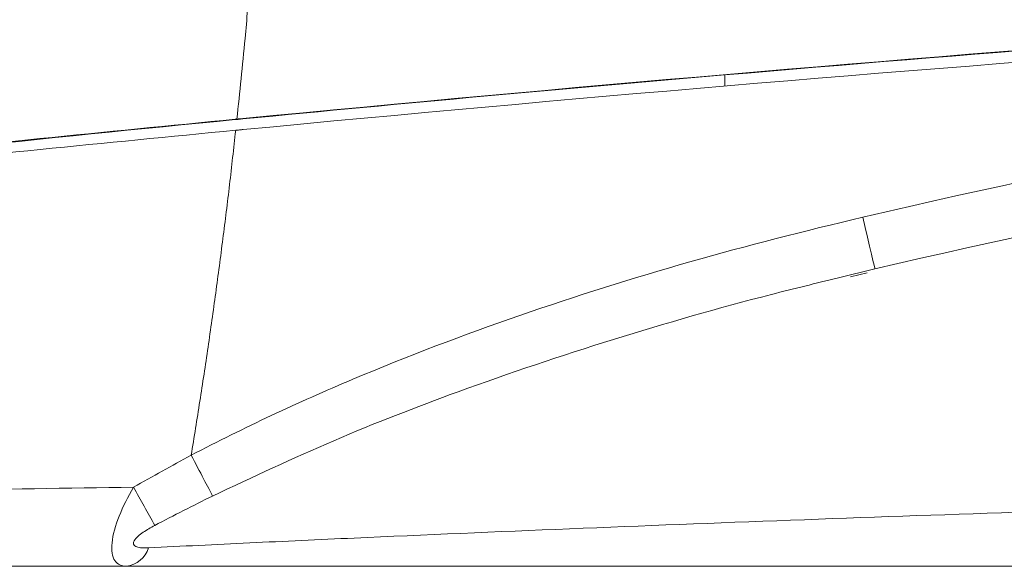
# Model space of a CAD drawing. Header units: millimetres. Extents: x 97 to 538, y 57 to 365.
# Tile 31 of 42: x 405 to 424, y 325 to 336. Entities that reach past the tile are written whole.
import ezdxf

# ---------------------------------------------------------------- set-up
doc = ezdxf.new("R2010")
doc.units = ezdxf.units.MM

msp = doc.modelspace()

# ---------------------------------------------------------------- linework, layer by layer
at = {"color": 7, "linetype": 'Continuous', "lineweight": 15}
for p, q in [((418.668, 334.462), (418.668, 334.252)), ((409.425, 333.617), (409.425, 333.625)), ((409.477, 333.63), (409.456, 333.628)), ((409.567, 333.638), (409.477, 333.63)), ((409.567, 333.631), (409.477, 333.622)), ((409.477, 333.622), (409.477, 333.63)), ((409.567, 333.631), (409.567, 333.638)), ((420.812, 330.629), (421.501, 330.8)), ((421.354, 330.727), (421.038, 330.648))]:
    msp.add_line(p, q, dxfattribs=at)
at = {"color": 7, "linetype": 'Continuous', "lineweight": 15, "flags": 128}
for points in [[(409.477, 333.622), (409.464, 333.621), (409.451, 333.62), (409.425, 333.617)], [(409.433, 333.416), (409.451, 333.418), (409.469, 333.42), (409.486, 333.421), (409.504, 333.423), (409.522, 333.425), (409.54, 333.427), (409.557, 333.428), (409.575, 333.43)], [(421.501, 330.8), (421.497, 330.815), (421.485, 330.867), (421.464, 330.956), (421.436, 331.077), (421.401, 331.225), (421.362, 331.396), (421.318, 331.581), (421.273, 331.774)]]:
    msp.add_lwpolyline(points, dxfattribs=at)
at = {"color": 7, "linetype": 'Continuous', "lineweight": 15}
for centre, radius, start, end in [((489.823, -495.441), 832.954, 93.00441, 95.529087), ((489.694, -495.441), 832.936, 92.995597, 94.89171), ((489.064, -495.522), 832.754, 92.952371, 95.477362), ((489.823, -495.441), 832.947, 94.900503, 95.529086), ((357.341, 298.339), 57.613, 28.64094, 29.46245), ((407.3, 325.694), 0.516, 277.7635, 341.5605)]:
    msp.add_arc(centre, radius, start, end, dxfattribs=at)
for points, knots in [([(409.792, 337.336), (409.764, 336.971), (409.708, 336.242), (409.62, 335.259), (409.536, 334.388), (409.483, 333.881), (409.456, 333.628)], [0, 0, 0, 0, 0.294742, 0.589592, 0.79482, 1, 1, 1, 1]), ([(421.501, 330.8), (426.118, 331.877), (430.777, 332.786), (440.139, 334.246), (444.844, 334.797), (449.571, 335.164)], [0, 0, 0, 0, 0.5, 0.5, 1, 1, 1, 1]), ([(409.425, 333.625), (408.192, 333.505), (406.963, 333.383), (404.511, 333.134), (403.29, 333.008), (400.865, 332.751), (399.659, 332.62), (397.263, 332.356), (396.072, 332.222), (394.885, 332.085)], [0, 0, 0, 0, 0.25, 0.25, 0.5, 0.5, 0.75, 0.75, 1, 1, 1, 1]), ([(409.425, 333.625), (409.433, 333.625), (409.442, 333.626), (409.451, 333.627), (409.452, 333.627), (409.454, 333.627), (409.456, 333.628)], [0.00020892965, 0.00020892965, 0.00020892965, 0.00020892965, 0.00023503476, 0.00023503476, 0.00023503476, 0.00024058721, 0.00024058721, 0.00024058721, 0.00024058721]), ([(409.433, 333.416), (406.96, 333.179), (404.511, 332.932), (400.863, 332.549), (399.655, 332.42), (397.253, 332.157), (396.059, 332.023), (394.869, 331.888)], [0, 0, 0, 0, 0.5, 0.5, 0.75, 0.75, 1, 1, 1, 1]), ([(409.433, 333.416), (409.395, 333.074), (409.319, 332.39), (409.192, 331.366), (409.057, 330.342), (408.912, 329.32), (408.758, 328.299), (408.648, 327.62), (408.593, 327.28)], [0, 0, 0, 0, 0.166683, 0.333342, 0.499988, 0.666638, 0.833304, 1, 1, 1, 1]), ([(421.273, 331.774), (419.082, 331.262), (416.92, 330.655), (413.734, 329.552), (412.68, 329.152), (410.609, 328.277), (409.59, 327.803), (408.593, 327.28)], [0, 0, 0, 0, 0.5, 0.5, 0.75, 0.75, 1, 1, 1, 1]), ([(408.996, 326.51), (409.755, 326.867), (411.275, 327.582), (413.803, 328.564), (416.559, 329.488), (418.963, 330.179), (420.39, 330.527), (420.812, 330.629)], [0, 0, 0, 0, 0.200626, 0.401861, 0.648654, 0.896033, 1, 1, 1, 1]), ([(408.593, 327.28), (408.409, 327.183), (408.227, 327.083), (407.864, 326.881), (407.683, 326.779), (407.503, 326.676)], [0, 0, 0, 0, 0.5, 0.5, 1, 1, 1, 1]), ([(408.593, 327.28), (408.674, 327.124), (408.756, 326.969), (408.897, 326.7), (408.956, 326.587), (408.996, 326.51)], [0, 0, 0, 0, 0.5, 0.5, 1, 1, 1, 1]), ([(407.503, 326.676), (405.013, 326.651), (402.528, 326.573), (398.816, 326.425), (397.581, 326.371), (395.113, 326.264), (393.881, 326.212), (392.65, 326.166)], [0, 0, 0, 0, 0.5, 0.5, 0.75, 0.75, 1, 1, 1, 1]), ([(407.503, 326.676), (407.399, 326.497), (407.306, 326.311), (407.163, 325.952), (407.113, 325.775), (407.083, 325.481), (407.103, 325.365), (407.177, 325.253), (407.209, 325.226), (407.282, 325.191), (407.324, 325.183), (407.37, 325.183)], [0, 0, 0, 0, 0.25, 0.25, 0.5, 0.5, 0.75, 0.75, 0.875, 0.875, 1, 1, 1, 1]), ([(424.157, 326.203), (421.304, 326.108), (418.491, 326.003), (414.359, 325.834), (412.999, 325.776), (411.004, 325.686), (410.345, 325.655), (409.05, 325.594), (408.413, 325.562), (407.79, 325.531)], [0, 0, 0, 0, 0.5, 0.5, 0.75, 0.75, 0.875, 0.875, 1, 1, 1, 1]), ([(407.79, 325.531), (407.718, 325.527), (407.648, 325.528), (407.558, 325.551), (407.531, 325.562), (407.498, 325.602), (407.498, 325.632), (407.53, 325.693), (407.558, 325.722), (407.619, 325.777), (407.653, 325.801), (407.756, 325.872), (407.83, 325.914), (407.904, 325.954)], [0, 0, 0, 0, 0.25, 0.25, 0.375, 0.375, 0.5, 0.5, 0.625, 0.625, 0.75, 0.75, 1, 1, 1, 1]), ([(392.427, 325.183), (394.901, 325.183), (397.381, 325.183), (402.362, 325.183), (404.864, 325.183), (407.37, 325.183)], [0, 0, 0, 0, 0.5, 0.5, 1, 1, 1, 1]), ([(407.37, 325.183), (408.615, 325.183), (409.918, 325.183), (412.594, 325.183), (413.97, 325.183), (416.769, 325.183), (418.185, 325.183), (421.045, 325.183), (422.489, 325.183), (423.944, 325.183)], [0, 0, 0, 0, 0.25, 0.25, 0.5, 0.5, 0.75, 0.75, 1, 1, 1, 1])]:
    msp.add_open_spline(points, degree=3, knots=knots, dxfattribs=at)
for points in [[(449.707, 336.177), (440.116, 335.444), (430.64, 333.959), (421.273, 331.774)], [(398.552, 332.466), (402.173, 332.88), (405.798, 333.265), (409.425, 333.617)], [(407.904, 325.954), (408.266, 326.144), (408.63, 326.329), (408.996, 326.51)], [(423.944, 325.183), (431.176, 325.183), (438.473, 325.183), (445.84, 325.183)]]:
    msp.add_open_spline(points, degree=3, dxfattribs=at)

doc.saveas('drawing.dxf')
